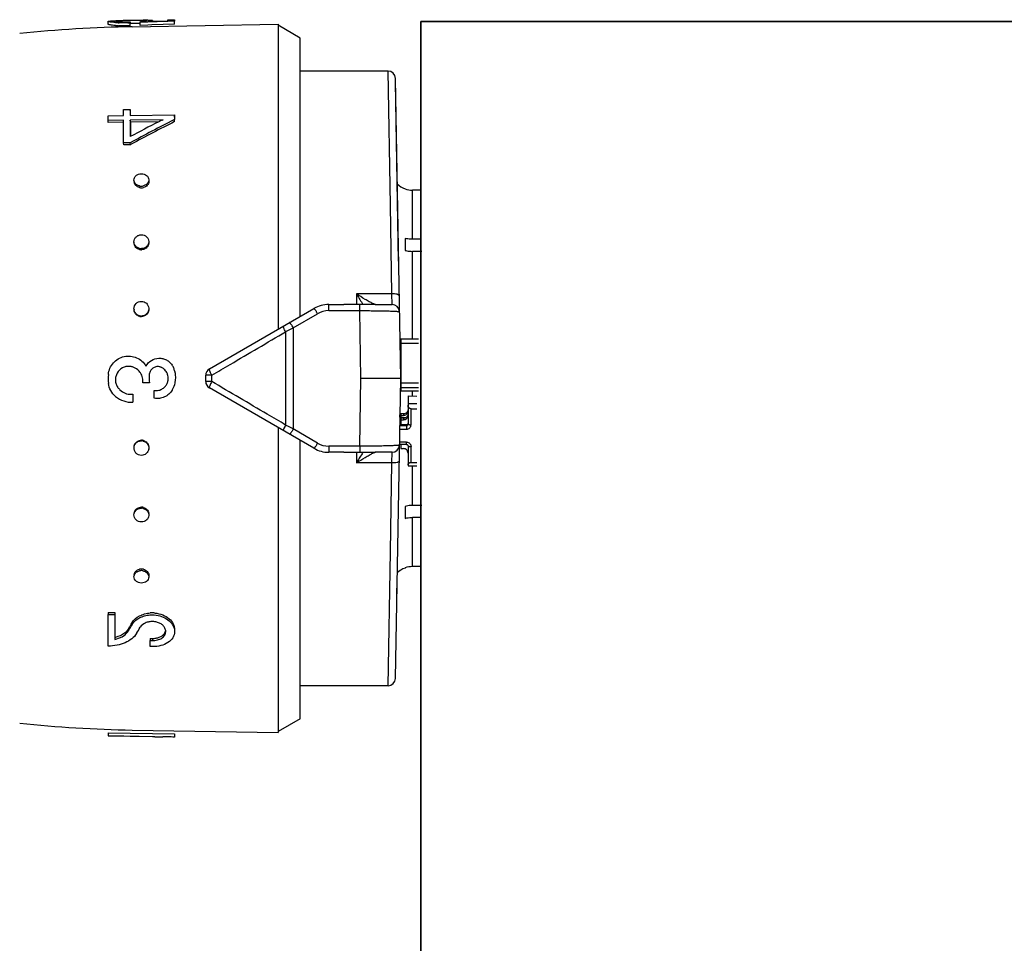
# Model space of a CAD drawing. Header units: millimetres. Extents: x 60394 to 199354, y 20895 to 166073.
# Tile 167 of 256: x 119020 to 119087, y 24418 to 24480. Entities that reach past the tile are written whole.
import ezdxf

# ---------------------------------------------------------------- set-up
doc = ezdxf.new("R2010")
doc.units = ezdxf.units.MM
doc.layers.add('UT_ZAŘÍZENÍ - OT', color=3, linetype='Continuous', lineweight=35)

msp = doc.modelspace()

# ---------------------------------------------------------------- linework, layer by layer
at = {"color": 0, "linetype": 'Continuous'}
for p, q in [((119026.141, 24479.977), (119026.137, 24480.177)), ((119026.774, 24480.223), (119026.788, 24480.224)), ((119026.788, 24480.224), (119026.8, 24480.224)), ((119026.79, 24480.164), (119026.789, 24480.21)), ((119027.703, 24480.237), (119027.581, 24480.235)), ((119027.627, 24480.138), (119027.627, 24480.075)), ((119028.313, 24480.104), (119028.313, 24480.157)), ((119028.743, 24480.12), (119028.313, 24480.104)), ((119028.537, 24480.177), (119028.536, 24480.241)), ((119028.829, 24480.123), (119028.743, 24480.12)), ((119028.824, 24480.172), (119029.127, 24480.181)), ((119030.12, 24480.168), (119028.829, 24480.123)), ((119028.974, 24480.176), (119028.973, 24480.191)), ((119029.127, 24480.181), (119030.186, 24480.215)), ((119029.137, 24480.235), (119029.138, 24480.182)), ((119030.188, 24480.171), (119030.12, 24480.168)), ((119030.186, 24480.283), (119030.636, 24480.291)), ((119030.186, 24480.215), (119030.186, 24480.283)), ((119030.636, 24480.186), (119030.188, 24480.171)), ((119030.636, 24480.291), (119030.636, 24480.186)), ((119030.64, 24479.987), (119030.636, 24480.186)), ((119027.63, 24479.876), (119027.627, 24480.075)), ((119027.704, 24480.037), (119027.629, 24480.036)), ((119027.772, 24479.813), (119037.641, 24479.986)), ((119028.314, 24480.044), (119028.283, 24480.044)), ((119028.316, 24479.905), (119028.313, 24480.104)), ((119028.833, 24479.924), (119028.316, 24479.905)), ((119029.091, 24479.933), (119028.833, 24479.924)), ((119030.64, 24479.987), (119029.091, 24479.933)), ((119037.641, 24479.986), (119037.641, 24459.341)), ((119039.141, 24479.046), (119037.641, 24479.912)), ((119039.141, 24460.207), (119039.141, 24479.046)), ((119045.086, 24476.812), (119039.141, 24476.812)), ((119045.241, 24467.748), (119045.086, 24476.812)), ((119045.941, 24456.012), (119045.586, 24476.321)), ((119045.802, 24463.946), (119045.59, 24476.071)), ((119027.187, 24474.207), (119027.637, 24474.213)), ((119027.187, 24473.801), (119027.187, 24474.207)), ((119027.637, 24474.213), (119027.637, 24473.807)), ((119027.64, 24474.062), (119027.637, 24474.213)), ((119026.137, 24473.788), (119027.187, 24473.801)), ((119026.137, 24473.477), (119026.137, 24473.788)), ((119027.187, 24473.49), (119026.137, 24473.477)), ((119026.141, 24473.333), (119026.137, 24473.477)), ((119027.187, 24471.958), (119027.187, 24473.49)), ((119027.637, 24473.807), (119030.636, 24473.846)), ((119029.851, 24473.524), (119027.637, 24473.496)), ((119027.637, 24473.496), (119027.637, 24472.377)), ((119027.64, 24473.352), (119027.637, 24473.496)), ((119029.796, 24473.496), (119029.851, 24473.524)), ((119030.636, 24473.534), (119030.581, 24473.506)), ((119030.636, 24473.846), (119030.636, 24473.534)), ((119030.64, 24473.699), (119030.636, 24473.846)), ((119030.64, 24473.39), (119030.636, 24473.534)), ((119027.19, 24473.346), (119026.141, 24473.333)), ((119029.558, 24473.376), (119027.64, 24473.352)), ((119027.64, 24473.352), (119027.64, 24472.494)), ((119027.637, 24471.963), (119027.187, 24471.958)), ((119027.19, 24471.827), (119027.187, 24471.958)), ((119027.64, 24471.832), (119027.19, 24471.827)), ((119027.64, 24471.832), (119027.637, 24471.963)), ((119027.693, 24471.86), (119027.64, 24471.832)), ((119046.241, 24468.848), (119046.241, 24468.835)), ((119046.741, 24465.425), (119046.741, 24468.749)), ((119047.311, 24468.749), (119046.741, 24468.749)), ((119045.343, 24461.737), (119045.241, 24467.748)), ((119046.241, 24465.486), (119046.241, 24464.672)), ((119047.359, 24465.425), (119046.741, 24465.425)), ((119046.741, 24458.686), (119046.741, 24464.612)), ((119047.366, 24464.612), (119046.741, 24464.612)), ((119042.941, 24461.737), (119042.941, 24461.003)), ((119045.343, 24461.737), (119042.941, 24461.737)), ((119045.362, 24461.012), (119045.343, 24461.737)), ((119041.071, 24460.597), (119041.071, 24461.012)), ((119041.071, 24461.012), (119042.098, 24461.012)), ((119043.168, 24460.597), (119043.168, 24461.004)), ((119044.204, 24461.012), (119045.362, 24461.012)), ((119032.991, 24456.656), (119040.071, 24460.744)), ((119038.674, 24459.424), (119040.321, 24460.392)), ((119041.071, 24460.597), (119043.168, 24460.597)), ((119043.24, 24456.012), (119043.168, 24460.597)), ((119038.153, 24459.168), (119038.153, 24452.856)), ((119038.674, 24459.424), (119038.674, 24452.6)), ((119045.941, 24458.686), (119045.941, 24455.164)), ((119045.941, 24458.686), (119047.141, 24458.686)), ((119045.941, 24458.402), (119047.141, 24458.402)), ((119032.741, 24455.8), (119032.741, 24456.223)), ((119033.154, 24455.796), (119033.154, 24456.227)), ((119028.927, 24455.709), (119028.477, 24455.709)), ((119043.168, 24451.427), (119043.24, 24456.012)), ((119045.941, 24456.012), (119043.24, 24456.012)), ((119045.586, 24435.703), (119045.941, 24456.012)), ((119045.941, 24455.706), (119047.141, 24455.706)), ((119027.817, 24454.94), (119027.817, 24454.406)), ((119029.247, 24454.668), (119029.247, 24455.203)), ((119040.071, 24451.28), (119032.991, 24455.367)), ((119045.941, 24455.391), (119047.141, 24455.391)), ((119045.941, 24455.164), (119047.141, 24455.164)), ((119046.441, 24454.837), (119046.441, 24452.914)), ((119046.441, 24454.837), (119047.041, 24454.804)), ((119046.741, 24454.821), (119046.741, 24455.164)), ((119046.441, 24454.306), (119047.041, 24454.306)), ((119045.895, 24453.397), (119045.901, 24453.72)), ((119045.941, 24453.608), (119045.941, 24453.363)), ((119046.141, 24453.608), (119045.941, 24453.608)), ((119045.941, 24453.51), (119046.141, 24453.51)), ((119046.141, 24453.608), (119046.141, 24453.51)), ((119046.641, 24452.875), (119046.641, 24453.954)), ((119046.641, 24453.954), (119047.041, 24453.954)), ((119045.885, 24452.816), (119046.341, 24452.816)), ((119045.941, 24452.972), (119045.888, 24452.972)), ((119045.941, 24453.168), (119045.891, 24453.168)), ((119045.894, 24453.363), (119046.304, 24453.363)), ((119045.942, 24453.394), (119045.895, 24453.397)), ((119045.941, 24453.315), (119045.941, 24452.874)), ((119046.141, 24453.315), (119045.941, 24453.315)), ((119045.941, 24453.218), (119046.141, 24453.218)), ((119046.341, 24452.874), (119045.941, 24452.874)), ((119046.141, 24453.315), (119046.141, 24453.218)), ((119046.341, 24452.874), (119046.341, 24452.581)), ((119037.641, 24452.683), (119037.641, 24432.038)), ((119040.321, 24451.631), (119038.674, 24452.6)), ((119045.881, 24452.581), (119046.341, 24452.581)), ((119039.141, 24432.978), (119039.141, 24451.817)), ((119046.341, 24451.537), (119045.862, 24451.537)), ((119046.341, 24451.698), (119045.865, 24451.698)), ((119045.941, 24451.537), (119045.941, 24451.256)), ((119046.341, 24451.537), (119046.341, 24451.698)), ((119041.071, 24451.427), (119041.071, 24451.012)), ((119043.168, 24451.427), (119041.071, 24451.427)), ((119042.098, 24451.012), (119041.071, 24451.012)), ((119042.941, 24451.021), (119042.941, 24450.287)), ((119043.168, 24451.427), (119043.168, 24451.019)), ((119045.362, 24451.012), (119044.204, 24451.012)), ((119045.343, 24450.287), (119045.362, 24451.012)), ((119045.941, 24451.256), (119046.141, 24451.256)), ((119046.441, 24451.443), (119046.441, 24450.089)), ((119046.641, 24450.325), (119046.641, 24451.404)), ((119045.343, 24450.287), (119042.941, 24450.287)), ((119045.241, 24444.276), (119045.343, 24450.287)), ((119046.641, 24450.325), (119047.041, 24450.325)), ((119046.441, 24450.089), (119047.041, 24450.089)), ((119046.741, 24447.412), (119046.741, 24450.089)), ((119046.241, 24447.351), (119046.241, 24446.538)), ((119047.366, 24447.412), (119046.741, 24447.412)), ((119046.741, 24443.275), (119046.741, 24446.599)), ((119047.359, 24446.599), (119046.741, 24446.599)), ((119045.086, 24435.212), (119045.241, 24444.276)), ((119046.241, 24443.189), (119046.241, 24443.176)), ((119047.311, 24443.275), (119046.741, 24443.275)), ((119045.685, 24441.397), (119045.701, 24442.259)), ((119026.141, 24440.171), (119026.137, 24440.04)), ((119026.141, 24440.171), (119026.591, 24440.166)), ((119026.591, 24440.166), (119026.587, 24440.034)), ((119026.137, 24437.897), (119026.137, 24440.04)), ((119026.137, 24440.04), (119026.587, 24440.034)), ((119026.587, 24440.034), (119026.587, 24438.346)), ((119027.734, 24439.435), (119027.762, 24439.482)), ((119027.762, 24439.482), (119027.759, 24439.344)), ((119027.507, 24439.059), (119027.504, 24438.918)), ((119027.617, 24439.106), (119027.646, 24439.154)), ((119028.99, 24438.414), (119028.987, 24438.268)), ((119028.987, 24437.86), (119028.987, 24438.268)), ((119028.987, 24438.268), (119029.137, 24438.266)), ((119028.99, 24438.414), (119029.14, 24438.412)), ((119029.14, 24438.412), (119029.137, 24438.266)), ((119029.137, 24437.858), (119028.987, 24437.86)), ((119045.086, 24435.212), (119039.141, 24435.212)), ((119039.141, 24432.978), (119037.641, 24432.112)), ((119027.772, 24432.21), (119037.641, 24432.038)), ((119026.141, 24432.026), (119026.137, 24431.826)), ((119026.137, 24431.814), (119026.137, 24431.826)), ((119026.137, 24431.826), (119030.636, 24431.748)), ((119029.287, 24431.76), (119026.137, 24431.814)), ((119026.141, 24432.026), (119030.64, 24431.947)), ((119029.287, 24431.756), (119029.287, 24431.76)), ((119029.287, 24431.756), (119029.85, 24431.746)), ((119030.64, 24431.947), (119030.636, 24431.748)), ((119030.64, 24431.937), (119030.636, 24431.737)), ((119030.636, 24431.748), (119030.636, 24431.737))]:
    msp.add_line(p, q, dxfattribs=at)
for centre, radius, start, end in [((119027.405, 24444.489), 35.74, 91.01238, 91.21551), ((119026.933, 24478.428), 1.789, 94.25337, 94.6326), ((119026.989, 24477.659), 2.559, 93.45872, 94.22835), ((119027.453, 24490.166), 10.03, 270.37671, 270.99382), ((119027.864, 24486.565), 6.424, 274.00652, 274.76218), ((119027.95, 24485.523), 5.379, 274.77014, 275.5791), ((119028.386, 24474.963), 5.28, 88.37447, 89.19799), ((119029.246, 24438.134), 42.126, 90.84632, 91.00332), ((119028.961, 24457.235), 23.023, 90.56986, 90.83886), ((119028.861, 24467.031), 13.227, 90.13111, 90.55891), ((119029.343, 24389.827), 90, 91, 95.86353), ((119027.255, 24488.653), 8.577, 265.82558, 266.62577), ((119027.256, 24488.504), 8.626, 265.85586, 266.65073), ((119027.328, 24489.907), 9.833, 266.63176, 267.39596), ((119027.33, 24489.775), 9.899, 266.65673, 267.41559), ((119027.41, 24492.617), 12.544, 270.2757, 270.99142), ((119045.086, 24476.312), 0.5, 1.00273, 90.00005), ((119077.926, 24379.572), 105.191, 116.74897, 118.55954), ((119074.558, 24384.596), 99.533, 116.72558, 116.87901), ((119077.47, 24378.909), 105.923, 116.89327, 118.06457), ((119077.661, 24379.195), 105.279, 116.52799, 118.3353), ((119028.23, 24469.332), 0.34, 181.83857, 189.22993), ((119028.383, 24469.602), 0.578, 257.40046, 263.77919), ((119028.386, 24469.499), 0.583, 257.43846, 263.79562), ((119028.382, 24469.591), 0.567, 263.76903, 270.51539), ((119028.385, 24469.489), 0.572, 263.78497, 270.51556), ((119028.381, 24469.601), 0.577, 270.61415, 283.65474), ((119028.384, 24469.499), 0.582, 270.61233, 283.61615), ((119028.56, 24469.341), 0.33, 0.0012, 1.80344), ((119046.741, 24470.262), 1.5, 226.64917, 250.52878), ((119046.742, 24470.258), 1.509, 250.58004, 269.92942), ((119028.301, 24465.261), 0.415, 180.00363, 182.62681), ((119028.386, 24465.325), 0.529, 255.90699, 262.90203), ((119028.384, 24465.311), 0.515, 262.89641, 270.33517), ((119028.473, 24465.192), 0.417, 351.68515, 359.95596), ((119028.389, 24465.257), 0.533, 255.94846, 262.92018), ((119028.387, 24465.242), 0.519, 262.91395, 270.33539), ((119063.724, 24474.259), 24.264, 211.06983, 212.81472), ((119041.071, 24459.012), 2, 90, 120), ((119059.767, 24471.714), 19.559, 212.83138, 213.19135), ((119045.362, 24460.512), 0.5, 0.9973, 89.99995), ((119028.358, 24460.727), 0.471, 180.01487, 185.18459), ((119028.388, 24460.737), 0.505, 254.94557, 262.29746), ((119028.391, 24460.706), 0.509, 254.989, 262.3166), ((119028.386, 24460.72), 0.488, 262.29512, 270.14263), ((119028.389, 24460.689), 0.492, 262.31359, 270.14288), ((119041.071, 24459.118), 1.479, 90.0293, 120.51258), ((119146.236, 24240.051), 244.324, 116.11937, 116.25551), ((119045.841, 24457.856), 0.0994, 313.59217, 359.98031), ((119045.841, 24457.868), 0.301, 284.00989, 289.44256), ((119027.533, 24455.949), 0.878, 79.26214, 86.10486), ((119027.523, 24455.9), 0.927, 73.07928, 79.21627), ((119029.496, 24456.234), 0.576, 71.25318, 78.39725), ((119029.576, 24456.311), 1.078, 27.84061, 34.02965), ((119029.581, 24456.313), 1.073, 21.6663, 27.84286), ((119028.799, 24456.012), 2.661, 174.20363, 187.38301), ((119027.52, 24455.862), 0.963, 41.07571, 50.01192), ((119027.514, 24455.858), 0.97, 32.46127, 41.04427), ((119031.223, 24456.012), 2.316, 172.81682, 187.51949), ((119029.498, 24456.241), 0.569, 63.84048, 71.25521), ((119029.373, 24456.005), 0.836, 39.13046, 49.82845), ((119029.38, 24456.01), 0.828, 29.69129, 39.12926), ((119029.598, 24456.32), 1.054, 15.21143, 21.66816), ((119028.686, 24456.073), 1.999, 11.83461, 15.19202), ((119033.241, 24456.223), 0.5, 120, 180), ((119045.841, 24456.24), 0.3, 70.55401, 72.35353), ((119029.376, 24456.013), 0.831, 307.97112, 320.9467), ((119029.368, 24456.02), 0.841, 320.92395, 328.11089), ((119029.478, 24455.849), 1.181, 339.47291, 345.3977), ((119033.241, 24455.8), 0.5, 180, 240), ((119027.699, 24456.046), 1.644, 229.79423, 274.1007), ((119027.528, 24455.906), 0.893, 214.11402, 220.95302), ((119027.698, 24456.055), 1.119, 220.98571, 227.22441), ((119027.699, 24456.038), 1.104, 269.87405, 276.1358), ((119029.389, 24455.975), 0.785, 259.56156, 266.77563), ((119029.417, 24455.874), 1.247, 328.36326, 330.5708), ((119029.432, 24455.867), 1.23, 330.55262, 339.45926), ((119046.15, 24453.805), 0.29, 325.94596, 359.95559), ((119146.236, 24671.973), 244.324, 243.74449, 243.88063), ((119028.385, 24451.303), 0.489, 81.95126, 89.79291), ((119028.388, 24451.334), 0.493, 81.96974, 89.79318), ((119028.382, 24451.285), 0.507, 74.61727, 81.95392), ((119028.386, 24451.316), 0.51, 74.66061, 81.97306), ((119041.071, 24452.905), 1.479, 239.48743, 269.97069), ((119045.362, 24451.512), 0.5, 270, 359), ((119046.352, 24451.443), 0.0882, 0.03691, 8.66078), ((119028.406, 24451.294), 0.481, 352.20997, 354.91531), ((119041.071, 24453.012), 2, 240, 270), ((119063.645, 24437.814), 24.171, 147.18194, 148.9335), ((119060.109, 24440.087), 19.968, 146.8123, 147.16491), ((119028.383, 24446.712), 0.516, 82.18024, 89.60747), ((119028.387, 24446.78), 0.52, 82.19776, 89.60771), ((119028.381, 24446.695), 0.533, 75.22208, 82.18643), ((119028.384, 24446.763), 0.537, 75.26335, 82.20456), ((119028.382, 24442.426), 0.574, 89.52764, 102.6205), ((119028.386, 24442.528), 0.579, 90.47615, 102.57666), ((119028.385, 24442.544), 0.563, 89.46365, 90.42767), ((119028.381, 24442.431), 0.569, 82.70603, 89.43816), ((119028.385, 24442.533), 0.574, 82.72194, 89.43835), ((119028.379, 24442.416), 0.584, 76.3765, 82.71678), ((119028.383, 24442.519), 0.588, 76.41423, 82.73319), ((119046.741, 24441.762), 1.5, 109.47122, 133.35083), ((119046.742, 24441.765), 1.509, 90.07058, 109.41996), ((119028.23, 24442.692), 0.34, 170.77007, 178.16143), ((119028.56, 24442.682), 0.33, 358.19656, 359.9988), ((119029.118, 24438.188), 1.949, 89.34777, 93.68224), ((119029.117, 24438.156), 1.981, 84.74512, 89.3338), ((119028.722, 24438.757), 1.129, 136.6726, 142.69573), ((119026.638, 24439.606), 1.027, 315.49883, 321.71461), ((119026.717, 24439.544), 0.927, 321.71489, 328.50896), ((118989.087, 24462.2), 44.921, 328.78337, 329.0635), ((118989.565, 24462.246), 44.466, 328.57088, 328.85214), ((118988.213, 24463.063), 46.046, 328.85211, 329.1259), ((118987.364, 24463.231), 46.929, 329.13232, 329.40315), ((119028.627, 24438.83), 1.009, 142.68913, 149.33475), ((118989.832, 24462.127), 44.808, 328.5423, 329.17295), ((119029.578, 24438.888), 0.458, 358.60453, 6.96692), ((119026.202, 24440.216), 1.908, 281.62893, 285.76186), ((119045.086, 24435.712), 0.5, 270, 359), ((119029.343, 24522.197), 90, 264.13647, 269)]:
    msp.add_arc(centre, radius, start, end, dxfattribs=at)
at = {"color": 0, "linetype": 'Continuous', "extrusion": (0, 0, -1)}
for centre, major_axis, ratio, start_param, end_param in [((119046.641, 24454.189), (0, -0.235), 0.85043, 0, 1.570796), ((119046.641, 24450.168), (0.2, 0), 0.785695, 3.141593, 4.712389)]:
    msp.add_ellipse(centre, major_axis=major_axis, ratio=ratio, start_param=start_param, end_param=end_param, dxfattribs=at)
at = {"color": 0, "linetype": 'Continuous'}
for points, knots in [([(119026.137, 24480.177), (119026.137, 24480.18), (119026.144, 24480.186), (119026.152, 24480.189), (119026.157, 24480.19)], [0, 0, 0, 0, 0.34526, 1, 1, 1, 1]), ([(119026.631, 24480.099), (119026.561, 24480.104), (119026.463, 24480.113), (119026.342, 24480.127), (119026.271, 24480.137), (119026.215, 24480.147), (119026.174, 24480.157), (119026.15, 24480.164), (119026.137, 24480.173), (119026.137, 24480.177)], [0, 0, 0, 0, 0.415889, 0.585993, 0.728367, 0.841268, 0.923827, 0.975949, 1, 1, 1, 1]), ([(119026.157, 24480.19), (119026.161, 24480.191), (119026.18, 24480.197), (119026.201, 24480.2), (119026.217, 24480.202)], [0, 0, 0, 0, 0.194984, 1, 1, 1, 1]), ([(119026.217, 24480.202), (119026.273, 24480.209), (119026.417, 24480.215), (119026.56, 24480.219), (119026.647, 24480.221)], [0, 0, 0, 0, 0.393124, 1, 1, 1, 1]), ([(119026.68, 24480.191), (119026.68, 24480.191), (119026.679, 24480.19), (119026.679, 24480.19), (119026.679, 24480.189)], [0, 0, 0, 0, 0.519614, 1, 1, 1, 1]), ([(119026.679, 24480.189), (119026.679, 24480.188), (119026.684, 24480.184), (119026.701, 24480.178), (119026.739, 24480.17), (119026.8, 24480.162), (119026.85, 24480.158), (119026.878, 24480.155)], [0, 0, 0, 0, 0.026104, 0.078509, 0.271488, 0.580502, 1, 1, 1, 1]), ([(119026.789, 24480.21), (119026.774, 24480.209), (119026.748, 24480.207), (119026.714, 24480.202), (119026.694, 24480.198), (119026.682, 24480.194), (119026.68, 24480.191)], [0, 0, 0, 0, 0.402142, 0.703286, 0.901798, 1, 1, 1, 1]), ([(119027.581, 24480.235), (119027.441, 24480.233), (119027.193, 24480.227), (119026.944, 24480.22), (119026.835, 24480.214)], [0, 0, 0, 0, 0.5608, 1, 1, 1, 1]), ([(119026.878, 24480.155), (119026.921, 24480.152), (119027.135, 24480.138), (119027.349, 24480.135), (119027.519, 24480.136)], [0, 0, 0, 0, 0.202928, 1, 1, 1, 1]), ([(119028.281, 24480.243), (119028.237, 24480.243), (119028.044, 24480.243), (119027.852, 24480.24), (119027.703, 24480.237)], [0, 0, 0, 0, 0.228486, 1, 1, 1, 1]), ([(119028.46, 24480.242), (119028.446, 24480.243), (119028.387, 24480.243), (119028.327, 24480.243), (119028.281, 24480.243)], [0, 0, 0, 0, 0.229978, 1, 1, 1, 1]), ([(119028.473, 24480.17), (119028.51, 24480.174), (119028.576, 24480.181), (119028.652, 24480.192), (119028.697, 24480.201), (119028.719, 24480.207), (119028.732, 24480.212), (119028.739, 24480.217), (119028.739, 24480.219)], [0, 0, 0, 0, 0.416564, 0.727805, 0.840468, 0.923103, 0.975235, 1, 1, 1, 1]), ([(119028.646, 24480.236), (119028.638, 24480.237), (119028.602, 24480.239), (119028.565, 24480.24), (119028.536, 24480.241)], [0, 0, 0, 0, 0.216654, 1, 1, 1, 1]), ([(119028.715, 24480.229), (119028.711, 24480.23), (119028.688, 24480.233), (119028.665, 24480.235), (119028.646, 24480.236)], [0, 0, 0, 0, 0.191517, 1, 1, 1, 1]), ([(119028.739, 24480.219), (119028.739, 24480.222), (119028.729, 24480.227), (119028.721, 24480.228), (119028.715, 24480.229)], [0, 0, 0, 0, 0.306489, 1, 1, 1, 1]), ([(119028.973, 24480.191), (119028.963, 24480.19), (119028.913, 24480.182), (119028.863, 24480.176), (119028.824, 24480.172)], [0, 0, 0, 0, 0.219199, 1, 1, 1, 1]), ([(119028.831, 24480.258), (119028.845, 24480.258), (119028.898, 24480.258), (119028.95, 24480.257), (119028.987, 24480.256)], [0, 0, 0, 0, 0.28218, 1, 1, 1, 1]), ([(119029.137, 24480.235), (119029.137, 24480.23), (119029.118, 24480.222), (119029.09, 24480.213), (119029.037, 24480.202), (119028.997, 24480.195), (119028.973, 24480.191)], [0, 0, 0, 0, 0.080473, 0.272652, 0.58028, 1, 1, 1, 1]), ([(119028.987, 24480.256), (119028.997, 24480.256), (119029.031, 24480.254), (119029.064, 24480.252), (119029.087, 24480.249)], [0, 0, 0, 0, 0.312325, 1, 1, 1, 1]), ([(119029.087, 24480.249), (119029.099, 24480.248), (119029.115, 24480.246), (119029.132, 24480.241), (119029.137, 24480.237), (119029.137, 24480.235)], [0, 0, 0, 0, 0.708486, 0.898996, 1, 1, 1, 1]), ([(119026.633, 24479.9), (119026.564, 24479.905), (119026.466, 24479.914), (119026.345, 24479.928), (119026.274, 24479.938), (119026.219, 24479.947), (119026.177, 24479.957), (119026.154, 24479.965), (119026.141, 24479.973), (119026.141, 24479.977)], [0, 0, 0, 0, 0.416026, 0.586157, 0.728535, 0.841423, 0.923955, 0.976034, 1, 1, 1, 1]), ([(119027.47, 24480.073), (119027.419, 24480.073), (119027.223, 24480.073), (119027.026, 24480.078), (119026.882, 24480.084)], [0, 0, 0, 0, 0.261385, 1, 1, 1, 1]), ([(119027.63, 24479.876), (119027.565, 24479.875), (119027.316, 24479.873), (119027.067, 24479.877), (119026.883, 24479.886)], [0, 0, 0, 0, 0.261104, 1, 1, 1, 1]), ([(119028.283, 24480.044), (119028.239, 24480.043), (119028.046, 24480.043), (119027.853, 24480.04), (119027.704, 24480.037)], [0, 0, 0, 0, 0.228577, 1, 1, 1, 1]), ([(119027.887, 24469.432), (119027.885, 24469.488), (119027.912, 24469.604), (119028.024, 24469.748), (119028.192, 24469.841), (119028.321, 24469.864), (119028.387, 24469.865)], [0, 0, 0, 0, 0.229393, 0.470966, 0.729703, 1, 1, 1, 1]), ([(119028.387, 24469.865), (119028.45, 24469.865), (119028.575, 24469.846), (119028.74, 24469.762), (119028.854, 24469.628), (119028.885, 24469.517), (119028.887, 24469.463)], [0, 0, 0, 0, 0.270385, 0.528616, 0.769944, 1, 1, 1, 1]), ([(119028.887, 24469.463), (119028.888, 24469.415), (119028.869, 24469.316), (119028.816, 24469.231), (119028.783, 24469.194)], [0, 0, 0, 0, 0.488775, 1, 1, 1, 1]), ([(119027.991, 24469.186), (119027.96, 24469.22), (119027.909, 24469.297), (119027.888, 24469.388), (119027.887, 24469.432)], [0, 0, 0, 0, 0.509651, 1, 1, 1, 1]), ([(119028.259, 24468.931), (119028.17, 24468.951), (119028.002, 24469.03), (119027.908, 24469.195), (119027.895, 24469.278)], [0, 0, 0, 0, 0.524629, 1, 1, 1, 1]), ([(119028.257, 24469.038), (119028.231, 24469.044), (119028.133, 24469.073), (119028.042, 24469.13), (119027.991, 24469.186)], [0, 0, 0, 0, 0.260211, 1, 1, 1, 1]), ([(119028.783, 24469.194), (119028.766, 24469.175), (119028.691, 24469.104), (119028.593, 24469.059), (119028.517, 24469.04)], [0, 0, 0, 0, 0.24218, 1, 1, 1, 1]), ([(119028.89, 24469.341), (119028.89, 24469.249), (119028.804, 24469.053), (119028.62, 24468.957), (119028.521, 24468.933)], [0, 0, 0, 0, 0.47302, 1, 1, 1, 1]), ([(119027.887, 24465.261), (119027.887, 24465.322), (119027.915, 24465.446), (119028.026, 24465.602), (119028.192, 24465.704), (119028.322, 24465.729), (119028.387, 24465.729)], [0, 0, 0, 0, 0.241806, 0.488407, 0.741812, 1, 1, 1, 1]), ([(119028.387, 24465.729), (119028.51, 24465.73), (119028.703, 24465.663), (119028.852, 24465.465), (119028.884, 24465.346), (119028.886, 24465.287)], [0, 0, 0, 0, 0.507384, 0.755665, 1, 1, 1, 1]), ([(119046.741, 24465.425), (119046.698, 24465.425), (119046.53, 24465.43), (119046.363, 24465.455), (119046.241, 24465.486)], [0, 0, 0, 0, 0.252472, 1, 1, 1, 1]), ([(119027.954, 24465.028), (119027.944, 24465.044), (119027.909, 24465.111), (119027.89, 24465.186), (119027.887, 24465.242)], [0, 0, 0, 0, 0.253103, 1, 1, 1, 1]), ([(119028.259, 24464.739), (119028.168, 24464.762), (119027.995, 24464.857), (119027.908, 24465.035), (119027.895, 24465.125)], [0, 0, 0, 0, 0.510101, 1, 1, 1, 1]), ([(119028.257, 24464.812), (119028.195, 24464.827), (119028.076, 24464.88), (119027.987, 24464.975), (119027.954, 24465.028)], [0, 0, 0, 0, 0.506643, 1, 1, 1, 1]), ([(119028.848, 24465.089), (119028.819, 24465.022), (119028.726, 24464.9), (119028.589, 24464.832), (119028.517, 24464.813)], [0, 0, 0, 0, 0.492845, 1, 1, 1, 1]), ([(119028.886, 24465.132), (119028.873, 24465.041), (119028.785, 24464.862), (119028.613, 24464.765), (119028.521, 24464.741)], [0, 0, 0, 0, 0.489899, 1, 1, 1, 1]), ([(119028.886, 24465.287), (119028.889, 24465.236), (119028.879, 24465.168), (119028.855, 24465.104), (119028.848, 24465.089)], [0, 0, 0, 0, 0.747031, 1, 1, 1, 1]), ([(119046.241, 24464.672), (119046.281, 24464.662), (119046.445, 24464.627), (119046.614, 24464.612), (119046.741, 24464.612)], [0, 0, 0, 0, 0.247091, 1, 1, 1, 1]), ([(119044.061, 24461.076), (119043.978, 24461.116), (119043.801, 24461.209), (119043.425, 24461.425), (119043.136, 24461.607), (119042.941, 24461.737)], [0, 0, 0, 0, 0.213248, 0.460801, 1, 1, 1, 1]), ([(119045.843, 24461.608), (119045.843, 24461.617), (119045.833, 24461.64), (119045.801, 24461.663), (119045.754, 24461.685), (119045.664, 24461.713), (119045.525, 24461.733), (119045.407, 24461.738), (119045.343, 24461.737)], [0, 0, 0, 0, 0.054454, 0.124226, 0.220024, 0.341181, 0.645763, 1, 1, 1, 1]), ([(119027.887, 24460.727), (119027.887, 24460.853), (119027.995, 24461.117), (119028.259, 24461.222), (119028.387, 24461.223)], [0, 0, 0, 0, 0.49811, 1, 1, 1, 1]), ([(119028.387, 24461.223), (119028.507, 24461.223), (119028.758, 24461.132), (119028.874, 24460.891), (119028.885, 24460.772)], [0, 0, 0, 0, 0.501804, 1, 1, 1, 1]), ([(119043.168, 24461.004), (119042.989, 24461.002), (119042.632, 24461.003), (119042.275, 24461.012), (119042.098, 24461.012)], [0, 0, 0, 0, 0.502804, 1, 1, 1, 1]), ([(119044.204, 24461.012), (119044.125, 24461.012), (119043.779, 24461.011), (119043.434, 24461.007), (119043.168, 24461.004)], [0, 0, 0, 0, 0.230893, 1, 1, 1, 1]), ([(119044.14, 24461.04), (119044.134, 24461.043), (119044.107, 24461.054), (119044.081, 24461.066), (119044.061, 24461.076)], [0, 0, 0, 0, 0.229765, 1, 1, 1, 1]), ([(119044.171, 24461.028), (119044.168, 24461.029), (119044.158, 24461.033), (119044.148, 24461.037), (119044.14, 24461.04)], [0, 0, 0, 0, 0.235586, 1, 1, 1, 1]), ([(119044.23, 24461.012), (119044.222, 24461.012), (119044.202, 24461.017), (119044.183, 24461.023), (119044.171, 24461.028)], [0, 0, 0, 0, 0.393757, 1, 1, 1, 1]), ([(119028.259, 24460.214), (119028.177, 24460.237), (119028.02, 24460.323), (119027.931, 24460.479), (119027.908, 24460.561)], [0, 0, 0, 0, 0.50198, 1, 1, 1, 1]), ([(119028.257, 24460.249), (119028.184, 24460.269), (119028.045, 24460.34), (119027.954, 24460.468), (119027.926, 24460.537)], [0, 0, 0, 0, 0.50114, 1, 1, 1, 1]), ([(119028.869, 24460.601), (119028.846, 24460.519), (119028.757, 24460.362), (119028.6, 24460.273), (119028.517, 24460.25)], [0, 0, 0, 0, 0.49918, 1, 1, 1, 1]), ([(119028.886, 24460.628), (119028.873, 24460.533), (119028.789, 24460.346), (119028.614, 24460.241), (119028.521, 24460.215)], [0, 0, 0, 0, 0.498032, 1, 1, 1, 1]), ([(119040.321, 24460.392), (119040.3, 24460.412), (119040.268, 24460.46), (119040.235, 24460.534), (119040.196, 24460.597), (119040.157, 24460.648), (119040.127, 24460.69), (119040.102, 24460.721), (119040.086, 24460.737), (119040.074, 24460.746), (119040.071, 24460.744)], [0, 0, 0, 0, 0.198142, 0.388892, 0.560134, 0.707991, 0.828678, 0.918542, 0.975091, 1, 1, 1, 1]), ([(119043.168, 24460.597), (119043.344, 24460.598), (119043.689, 24460.598), (119044.19, 24460.595), (119044.651, 24460.589), (119045.001, 24460.582), (119045.248, 24460.574), (119045.405, 24460.568), (119045.539, 24460.562), (119045.651, 24460.555), (119045.739, 24460.547), (119045.802, 24460.54), (119045.84, 24460.533), (119045.857, 24460.527), (119045.862, 24460.522), (119045.862, 24460.521)], [0, 0, 0, 0, 0.195605, 0.383531, 0.55643, 0.707585, 0.773165, 0.831259, 0.881323, 0.92293, 0.955723, 0.979458, 0.994025, 0.997954, 1, 1, 1, 1]), ([(119038.153, 24459.168), (119038.127, 24459.214), (119038.091, 24459.283), (119038.048, 24459.37), (119038.023, 24459.425), (119038.004, 24459.47), (119037.992, 24459.505), (119037.986, 24459.527), (119037.987, 24459.541), (119037.99, 24459.543)], [0, 0, 0, 0, 0.389691, 0.560136, 0.707341, 0.827183, 0.916538, 0.973346, 1, 1, 1, 1]), ([(119038.674, 24459.424), (119038.645, 24459.474), (119038.602, 24459.545), (119038.545, 24459.635), (119038.509, 24459.69), (119038.478, 24459.735), (119038.454, 24459.767), (119038.438, 24459.785), (119038.429, 24459.793), (119038.425, 24459.794), (119038.424, 24459.793)], [0, 0, 0, 0, 0.387648, 0.559336, 0.708365, 0.829964, 0.920373, 0.976704, 0.992026, 1, 1, 1, 1]), ([(119033.154, 24456.227), (119033.569, 24456.472), (119035.236, 24457.452), (119036.902, 24458.432), (119038.153, 24459.168)], [0, 0, 0, 0, 0.249365, 1, 1, 1, 1]), ([(119026.151, 24456.281), (119026.165, 24456.423), (119026.24, 24456.705), (119026.546, 24457.193), (119027.197, 24457.585), (119027.954, 24457.51), (119028.438, 24457.197), (119028.624, 24456.973), (119028.697, 24456.85)], [0, 0, 0, 0, 0.125806, 0.251598, 0.500158, 0.748611, 0.874302, 1, 1, 1, 1]), ([(119027.593, 24456.825), (119027.509, 24456.83), (119027.339, 24456.818), (119027.022, 24456.702), (119026.768, 24456.453), (119026.645, 24456.136), (119026.619, 24455.881), (119026.665, 24455.629), (119026.741, 24455.475), (119026.788, 24455.405)], [0, 0, 0, 0, 0.124702, 0.249421, 0.497433, 0.62303, 0.748788, 0.874419, 1, 1, 1, 1]), ([(119028.697, 24456.85), (119028.784, 24457.002), (119029.04, 24457.265), (119029.479, 24457.394), (119029.831, 24457.362), (119030.082, 24457.272), (119030.303, 24457.122), (119030.42, 24456.987), (119030.47, 24456.914)], [0, 0, 0, 0, 0.249691, 0.498274, 0.623384, 0.748679, 0.874168, 1, 1, 1, 1]), ([(119029.612, 24456.798), (119029.535, 24456.814), (119029.372, 24456.814), (119029.151, 24456.714), (119028.987, 24456.535), (119028.935, 24456.38), (119028.925, 24456.301)], [0, 0, 0, 0, 0.248903, 0.498305, 0.748695, 1, 1, 1, 1]), ([(119028.477, 24455.709), (119028.493, 24455.824), (119028.484, 24456.061), (119028.395, 24456.281), (119028.332, 24456.379)], [0, 0, 0, 0, 0.500135, 1, 1, 1, 1]), ([(119030.082, 24455.576), (119030.121, 24455.638), (119030.183, 24455.775), (119030.215, 24455.996), (119030.191, 24456.218), (119030.135, 24456.357), (119030.099, 24456.421)], [0, 0, 0, 0, 0.249892, 0.499949, 0.75024, 1, 1, 1, 1]), ([(119030.643, 24456.483), (119030.659, 24456.406), (119030.705, 24456.097), (119030.68, 24455.778), (119030.621, 24455.551)], [0, 0, 0, 0, 0.250786, 1, 1, 1, 1]), ([(119033.154, 24456.227), (119033.126, 24456.227), (119033.071, 24456.227), (119032.993, 24456.227), (119032.922, 24456.226), (119032.861, 24456.226), (119032.818, 24456.225), (119032.789, 24456.225), (119032.772, 24456.225), (119032.759, 24456.224), (119032.749, 24456.224), (119032.745, 24456.223), (119032.741, 24456.224), (119032.741, 24456.223)], [0, 0, 0, 0, 0.203374, 0.394866, 0.56769, 0.716771, 0.837685, 0.88646, 0.926896, 0.958626, 0.981467, 0.99529, 1, 1, 1, 1]), ([(119033.154, 24456.227), (119033.125, 24456.279), (119033.075, 24456.374), (119033.017, 24456.502), (119032.987, 24456.591), (119032.981, 24456.637), (119032.986, 24456.654), (119032.991, 24456.656)], [0, 0, 0, 0, 0.377895, 0.69297, 0.905251, 0.965919, 1, 1, 1, 1]), ([(119026.638, 24454.79), (119026.509, 24454.9), (119026.29, 24455.171), (119026.181, 24455.501), (119026.159, 24455.67)], [0, 0, 0, 0, 0.49938, 1, 1, 1, 1]), ([(119033.154, 24455.796), (119033.126, 24455.796), (119033.071, 24455.797), (119032.993, 24455.797), (119032.922, 24455.797), (119032.861, 24455.798), (119032.818, 24455.798), (119032.789, 24455.799), (119032.772, 24455.799), (119032.759, 24455.8), (119032.749, 24455.799), (119032.745, 24455.801), (119032.741, 24455.8), (119032.741, 24455.8)], [0, 0, 0, 0, 0.203374, 0.394866, 0.56769, 0.716771, 0.837685, 0.88646, 0.926896, 0.958626, 0.981467, 0.99529, 1, 1, 1, 1]), ([(119033.154, 24455.796), (119033.125, 24455.745), (119033.075, 24455.649), (119033.017, 24455.521), (119032.987, 24455.433), (119032.981, 24455.386), (119032.986, 24455.37), (119032.991, 24455.367)], [0, 0, 0, 0, 0.377895, 0.69297, 0.905251, 0.965919, 1, 1, 1, 1]), ([(119038.153, 24452.856), (119037.736, 24453.102), (119036.069, 24454.081), (119034.403, 24455.062), (119033.154, 24455.796)], [0, 0, 0, 0, 0.250578, 1, 1, 1, 1]), ([(119026.938, 24455.233), (119027.04, 24455.139), (119027.279, 24454.987), (119027.558, 24454.934), (119027.696, 24454.934)], [0, 0, 0, 0, 0.500561, 1, 1, 1, 1]), ([(119030.479, 24455.22), (119030.416, 24455.119), (119030.261, 24454.933), (119029.956, 24454.736), (119029.606, 24454.64), (119029.364, 24454.646), (119029.247, 24454.668)], [0, 0, 0, 0, 0.249964, 0.499879, 0.749906, 1, 1, 1, 1]), ([(119029.345, 24455.191), (119029.441, 24455.186), (119029.636, 24455.209), (119029.811, 24455.3), (119029.887, 24455.359)], [0, 0, 0, 0, 0.50069, 1, 1, 1, 1]), ([(119046.441, 24453.902), (119046.441, 24453.864), (119046.425, 24453.786), (119046.358, 24453.688), (119046.258, 24453.623), (119046.18, 24453.608), (119046.141, 24453.608)], [0, 0, 0, 0, 0.247784, 0.496832, 0.747734, 1, 1, 1, 1]), ([(119046.141, 24453.51), (119046.189, 24453.51), (119046.288, 24453.534), (119046.364, 24453.602), (119046.391, 24453.642)], [0, 0, 0, 0, 0.501963, 1, 1, 1, 1]), ([(119046.441, 24453.609), (119046.441, 24453.571), (119046.425, 24453.493), (119046.358, 24453.396), (119046.258, 24453.33), (119046.18, 24453.315), (119046.141, 24453.315)], [0, 0, 0, 0, 0.247784, 0.496832, 0.747734, 1, 1, 1, 1]), ([(119046.141, 24453.218), (119046.18, 24453.218), (119046.258, 24453.233), (119046.358, 24453.298), (119046.425, 24453.396), (119046.441, 24453.474), (119046.441, 24453.512)], [0, 0, 0, 0, 0.252266, 0.503168, 0.752216, 1, 1, 1, 1]), ([(119038.153, 24452.856), (119038.127, 24452.809), (119038.091, 24452.741), (119038.048, 24452.654), (119038.023, 24452.599), (119038.004, 24452.554), (119037.992, 24452.518), (119037.986, 24452.497), (119037.987, 24452.483), (119037.99, 24452.481)], [0, 0, 0, 0, 0.389693, 0.560138, 0.707342, 0.827185, 0.916539, 0.973347, 1, 1, 1, 1]), ([(119046.341, 24452.874), (119046.352, 24452.874), (119046.376, 24452.879), (119046.408, 24452.897), (119046.431, 24452.925), (119046.438, 24452.948), (119046.44, 24452.959)], [0, 0, 0, 0, 0.251925, 0.502849, 0.751924, 1, 1, 1, 1]), ([(119046.341, 24452.816), (119046.354, 24452.816), (119046.38, 24452.821), (119046.413, 24452.843), (119046.435, 24452.875), (119046.441, 24452.901), (119046.441, 24452.914)], [0, 0, 0, 0, 0.252236, 0.503168, 0.752245, 1, 1, 1, 1]), ([(119046.341, 24452.581), (119046.38, 24452.581), (119046.458, 24452.596), (119046.558, 24452.661), (119046.625, 24452.759), (119046.641, 24452.837), (119046.641, 24452.875)], [0, 0, 0, 0, 0.252255, 0.503168, 0.752226, 1, 1, 1, 1]), ([(119046.441, 24452.914), (119046.441, 24452.911), (119046.444, 24452.906), (119046.45, 24452.902), (119046.459, 24452.897), (119046.476, 24452.891), (119046.501, 24452.886), (119046.531, 24452.881), (119046.578, 24452.876), (119046.615, 24452.875), (119046.641, 24452.875)], [0, 0, 0, 0, 0.040706, 0.069574, 0.105554, 0.199505, 0.321626, 0.468167, 0.634164, 1, 1, 1, 1]), ([(119038.674, 24452.6), (119038.645, 24452.55), (119038.602, 24452.478), (119038.545, 24452.389), (119038.509, 24452.333), (119038.478, 24452.289), (119038.454, 24452.257), (119038.438, 24452.238), (119038.429, 24452.231), (119038.425, 24452.23), (119038.424, 24452.23)], [0, 0, 0, 0, 0.387648, 0.559336, 0.708365, 0.829964, 0.920373, 0.976704, 0.992026, 1, 1, 1, 1]), ([(119027.908, 24451.463), (119027.931, 24451.545), (119028.02, 24451.7), (119028.177, 24451.787), (119028.259, 24451.809)], [0, 0, 0, 0, 0.49802, 1, 1, 1, 1]), ([(119027.926, 24451.486), (119027.954, 24451.556), (119028.045, 24451.683), (119028.184, 24451.755), (119028.257, 24451.774)], [0, 0, 0, 0, 0.49886, 1, 1, 1, 1]), ([(119028.517, 24451.774), (119028.6, 24451.751), (119028.757, 24451.662), (119028.846, 24451.505), (119028.869, 24451.422)], [0, 0, 0, 0, 0.50082, 1, 1, 1, 1]), ([(119028.521, 24451.808), (119028.614, 24451.783), (119028.789, 24451.678), (119028.873, 24451.491), (119028.886, 24451.396)], [0, 0, 0, 0, 0.501968, 1, 1, 1, 1]), ([(119040.321, 24451.631), (119040.3, 24451.611), (119040.268, 24451.563), (119040.235, 24451.489), (119040.196, 24451.426), (119040.157, 24451.375), (119040.127, 24451.334), (119040.102, 24451.303), (119040.086, 24451.286), (119040.074, 24451.278), (119040.071, 24451.28)], [0, 0, 0, 0, 0.198108, 0.388908, 0.560156, 0.708001, 0.828682, 0.918545, 0.975091, 1, 1, 1, 1]), ([(119045.862, 24451.503), (119045.862, 24451.501), (119045.857, 24451.497), (119045.84, 24451.491), (119045.802, 24451.484), (119045.739, 24451.476), (119045.651, 24451.469), (119045.539, 24451.462), (119045.405, 24451.455), (119045.248, 24451.449), (119045.001, 24451.442), (119044.651, 24451.435), (119044.19, 24451.429), (119043.689, 24451.426), (119043.344, 24451.426), (119043.168, 24451.427)], [0, 0, 0, 0, 0.002046, 0.005975, 0.020542, 0.044277, 0.07707, 0.118677, 0.168741, 0.226835, 0.292415, 0.44357, 0.616469, 0.804395, 1, 1, 1, 1]), ([(119046.341, 24451.698), (119046.38, 24451.698), (119046.458, 24451.683), (119046.558, 24451.617), (119046.625, 24451.52), (119046.641, 24451.442), (119046.641, 24451.404)], [0, 0, 0, 0, 0.252255, 0.503168, 0.752226, 1, 1, 1, 1]), ([(119046.341, 24451.537), (119046.353, 24451.537), (119046.377, 24451.533), (119046.409, 24451.514), (119046.431, 24451.488), (119046.438, 24451.467), (119046.44, 24451.456)], [0, 0, 0, 0, 0.26767, 0.525516, 0.768461, 1, 1, 1, 1]), ([(119028.387, 24450.801), (119028.318, 24450.801), (119028.18, 24450.831), (119028.008, 24450.952), (119027.901, 24451.133), (119027.883, 24451.272), (119027.889, 24451.339)], [0, 0, 0, 0, 0.25144, 0.501784, 0.751362, 1, 1, 1, 1]), ([(119028.882, 24451.229), (119028.874, 24451.171), (119028.837, 24451.056), (119028.724, 24450.914), (119028.566, 24450.823), (119028.446, 24450.801), (119028.387, 24450.801)], [0, 0, 0, 0, 0.249231, 0.498303, 0.748586, 1, 1, 1, 1]), ([(119042.098, 24451.012), (119042.275, 24451.012), (119042.632, 24451.02), (119042.989, 24451.021), (119043.168, 24451.019)], [0, 0, 0, 0, 0.497196, 1, 1, 1, 1]), ([(119042.941, 24450.287), (119043.136, 24450.416), (119043.425, 24450.598), (119043.801, 24450.814), (119043.978, 24450.908), (119044.061, 24450.948)], [0, 0, 0, 0, 0.539199, 0.786752, 1, 1, 1, 1]), ([(119043.168, 24451.019), (119043.259, 24451.018), (119043.605, 24451.015), (119043.95, 24451.012), (119044.204, 24451.012)], [0, 0, 0, 0, 0.264643, 1, 1, 1, 1]), ([(119044.061, 24450.948), (119044.091, 24450.962), (119044.142, 24450.985), (119044.194, 24451.005), (119044.216, 24451.01)], [0, 0, 0, 0, 0.595054, 1, 1, 1, 1]), ([(119044.216, 24451.01), (119044.217, 24451.01), (119044.222, 24451.011), (119044.227, 24451.012), (119044.23, 24451.012)], [0, 0, 0, 0, 0.289793, 1, 1, 1, 1]), ([(119046.441, 24450.962), (119046.441, 24451), (119046.425, 24451.078), (119046.358, 24451.176), (119046.258, 24451.241), (119046.18, 24451.256), (119046.141, 24451.256)], [0, 0, 0, 0, 0.247784, 0.496832, 0.747734, 1, 1, 1, 1]), ([(119046.441, 24451.443), (119046.441, 24451.44), (119046.444, 24451.435), (119046.45, 24451.431), (119046.459, 24451.426), (119046.476, 24451.42), (119046.501, 24451.414), (119046.531, 24451.41), (119046.578, 24451.405), (119046.615, 24451.404), (119046.641, 24451.404)], [0, 0, 0, 0, 0.040706, 0.069574, 0.105554, 0.199505, 0.321626, 0.468167, 0.634164, 1, 1, 1, 1]), ([(119045.843, 24450.416), (119045.843, 24450.406), (119045.833, 24450.384), (119045.801, 24450.36), (119045.754, 24450.338), (119045.664, 24450.311), (119045.525, 24450.29), (119045.407, 24450.286), (119045.343, 24450.287)], [0, 0, 0, 0, 0.054452, 0.124207, 0.219995, 0.341151, 0.645741, 1, 1, 1, 1]), ([(119027.887, 24446.781), (119027.89, 24446.837), (119027.909, 24446.913), (119027.944, 24446.979), (119027.954, 24446.995)], [0, 0, 0, 0, 0.746897, 1, 1, 1, 1]), ([(119027.895, 24446.899), (119027.908, 24446.988), (119027.995, 24447.167), (119028.168, 24447.261), (119028.259, 24447.284)], [0, 0, 0, 0, 0.489899, 1, 1, 1, 1]), ([(119027.954, 24446.995), (119027.987, 24447.049), (119028.076, 24447.143), (119028.195, 24447.196), (119028.257, 24447.212)], [0, 0, 0, 0, 0.493357, 1, 1, 1, 1]), ([(119028.517, 24447.21), (119028.589, 24447.191), (119028.726, 24447.124), (119028.819, 24447.001), (119028.848, 24446.935)], [0, 0, 0, 0, 0.507155, 1, 1, 1, 1]), ([(119028.521, 24447.283), (119028.613, 24447.259), (119028.785, 24447.162), (119028.873, 24446.982), (119028.886, 24446.892)], [0, 0, 0, 0, 0.510101, 1, 1, 1, 1]), ([(119028.848, 24446.935), (119028.855, 24446.919), (119028.879, 24446.856), (119028.889, 24446.787), (119028.886, 24446.737)], [0, 0, 0, 0, 0.252969, 1, 1, 1, 1]), ([(119046.741, 24447.412), (119046.698, 24447.412), (119046.53, 24447.407), (119046.363, 24447.382), (119046.241, 24447.351)], [0, 0, 0, 0, 0.252472, 1, 1, 1, 1]), ([(119028.387, 24446.294), (119028.32, 24446.295), (119028.187, 24446.321), (119028.018, 24446.428), (119027.908, 24446.591), (119027.884, 24446.719), (119027.887, 24446.781)], [0, 0, 0, 0, 0.258416, 0.511779, 0.758272, 1, 1, 1, 1]), ([(119028.886, 24446.737), (119028.884, 24446.678), (119028.852, 24446.558), (119028.703, 24446.361), (119028.51, 24446.293), (119028.387, 24446.294)], [0, 0, 0, 0, 0.244335, 0.492616, 1, 1, 1, 1]), ([(119046.241, 24446.538), (119046.281, 24446.548), (119046.445, 24446.584), (119046.614, 24446.599), (119046.741, 24446.599)], [0, 0, 0, 0, 0.247091, 1, 1, 1, 1]), ([(119027.887, 24442.592), (119027.888, 24442.636), (119027.909, 24442.726), (119027.96, 24442.804), (119027.991, 24442.838)], [0, 0, 0, 0, 0.490349, 1, 1, 1, 1]), ([(119027.895, 24442.746), (119027.908, 24442.828), (119028.002, 24442.994), (119028.17, 24443.073), (119028.259, 24443.093)], [0, 0, 0, 0, 0.475371, 1, 1, 1, 1]), ([(119027.991, 24442.838), (119028.007, 24442.856), (119028.083, 24442.926), (119028.181, 24442.969), (119028.257, 24442.986)], [0, 0, 0, 0, 0.241743, 1, 1, 1, 1]), ([(119028.517, 24442.983), (119028.543, 24442.977), (119028.641, 24442.946), (119028.732, 24442.887), (119028.783, 24442.83)], [0, 0, 0, 0, 0.259523, 1, 1, 1, 1]), ([(119028.521, 24443.091), (119028.62, 24443.067), (119028.804, 24442.971), (119028.89, 24442.774), (119028.89, 24442.682)], [0, 0, 0, 0, 0.52698, 1, 1, 1, 1]), ([(119028.783, 24442.83), (119028.816, 24442.793), (119028.869, 24442.708), (119028.888, 24442.609), (119028.887, 24442.561)], [0, 0, 0, 0, 0.511225, 1, 1, 1, 1]), ([(119028.387, 24442.159), (119028.321, 24442.16), (119028.192, 24442.183), (119028.024, 24442.276), (119027.912, 24442.419), (119027.885, 24442.536), (119027.887, 24442.592)], [0, 0, 0, 0, 0.270297, 0.529034, 0.770607, 1, 1, 1, 1]), ([(119028.887, 24442.561), (119028.885, 24442.507), (119028.854, 24442.396), (119028.74, 24442.262), (119028.575, 24442.178), (119028.45, 24442.158), (119028.387, 24442.159)], [0, 0, 0, 0, 0.230056, 0.471384, 0.729615, 1, 1, 1, 1]), ([(119027.762, 24439.482), (119027.876, 24439.673), (119028.159, 24439.911), (119028.606, 24440.082), (119028.862, 24440.125), (119028.993, 24440.133)], [0, 0, 0, 0, 0.464053, 0.726092, 1, 1, 1, 1]), ([(119029.299, 24440.129), (119029.479, 24440.112), (119029.826, 24440.032), (119030.267, 24439.78), (119030.569, 24439.426), (119030.643, 24439.137), (119030.64, 24439.002)], [0, 0, 0, 0, 0.285569, 0.551478, 0.78834, 1, 1, 1, 1]), ([(119027.901, 24439.532), (119028.048, 24439.688), (119028.341, 24439.869), (119028.778, 24439.987), (119029.016, 24440.006), (119029.137, 24440.005)], [0, 0, 0, 0, 0.473959, 0.733478, 1, 1, 1, 1]), ([(119029.983, 24439.108), (119029.951, 24439.172), (119029.859, 24439.295), (119029.664, 24439.433), (119029.426, 24439.526), (119029.164, 24439.564), (119028.899, 24439.543), (119028.588, 24439.448), (119028.387, 24439.294), (119028.31, 24439.165)], [0, 0, 0, 0, 0.110355, 0.232071, 0.363298, 0.500079, 0.636986, 0.768855, 1, 1, 1, 1]), ([(119029.137, 24440.005), (119029.305, 24440.003), (119029.635, 24439.957), (119030.08, 24439.769), (119030.424, 24439.483), (119030.566, 24439.233), (119030.603, 24439.106)], [0, 0, 0, 0, 0.276815, 0.541296, 0.783329, 1, 1, 1, 1]), ([(119026.591, 24438.492), (119026.668, 24438.508), (119026.951, 24438.584), (119027.221, 24438.733), (119027.371, 24438.886)], [0, 0, 0, 0, 0.269283, 1, 1, 1, 1]), ([(119026.721, 24438.379), (119026.885, 24438.426), (119027.187, 24438.555), (119027.425, 24438.789), (119027.504, 24438.918)], [0, 0, 0, 0, 0.53047, 1, 1, 1, 1]), ([(119029.137, 24438.266), (119029.251, 24438.264), (119029.473, 24438.29), (119029.766, 24438.414), (119029.978, 24438.615), (119030.034, 24438.793), (119030.036, 24438.876)], [0, 0, 0, 0, 0.288289, 0.554647, 0.788959, 1, 1, 1, 1]), ([(119030.636, 24438.861), (119030.634, 24438.792), (119030.611, 24438.651), (119030.487, 24438.381), (119030.185, 24438.097), (119029.696, 24437.897), (119029.327, 24437.856), (119029.137, 24437.858)], [0, 0, 0, 0, 0.104904, 0.212347, 0.445391, 0.711352, 1, 1, 1, 1]), ([(119029.932, 24438.729), (119029.945, 24438.745), (119029.99, 24438.81), (119030.021, 24438.886), (119030.032, 24438.944)], [0, 0, 0, 0, 0.259352, 1, 1, 1, 1]), ([(119030.033, 24438.943), (119030.031, 24438.957), (119030.022, 24439.014), (119030.002, 24439.069), (119029.983, 24439.108)], [0, 0, 0, 0, 0.245195, 1, 1, 1, 1]), ([(119030.603, 24439.106), (119030.609, 24439.086), (119030.629, 24439.006), (119030.638, 24438.923), (119030.636, 24438.861)], [0, 0, 0, 0, 0.254201, 1, 1, 1, 1]), ([(119028.055, 24438.743), (119027.972, 24438.607), (119027.739, 24438.355), (119027.28, 24438.088), (119026.731, 24437.928), (119026.338, 24437.895), (119026.137, 24437.897)], [0, 0, 0, 0, 0.219385, 0.461046, 0.724092, 1, 1, 1, 1]), ([(119029.14, 24438.412), (119029.22, 24438.411), (119029.378, 24438.424), (119029.66, 24438.5), (119029.849, 24438.622), (119029.932, 24438.729)], [0, 0, 0, 0, 0.273822, 0.536871, 1, 1, 1, 1]), ([(119030.636, 24431.737), (119030.484, 24431.74), (119030.221, 24431.743), (119029.959, 24431.745), (119029.849, 24431.746)], [0, 0, 0, 0, 0.581949, 1, 1, 1, 1])]:
    msp.add_open_spline(points, degree=3, knots=knots, dxfattribs=at)
for points in [[(119028.517, 24464.813), (119028.475, 24464.802), (119028.431, 24464.796), (119028.387, 24464.796)], [(119028.521, 24464.741), (119028.478, 24464.73), (119028.434, 24464.724), (119028.39, 24464.723)], [(119027.926, 24460.537), (119027.906, 24460.584), (119027.893, 24460.634), (119027.889, 24460.684)], [(119028.517, 24460.25), (119028.475, 24460.238), (119028.431, 24460.232), (119028.387, 24460.232)], [(119028.521, 24460.215), (119028.479, 24460.204), (119028.434, 24460.197), (119028.39, 24460.197)], [(119028.885, 24460.772), (119028.89, 24460.715), (119028.884, 24460.656), (119028.869, 24460.601)], [(119028.139, 24456.6), (119028.038, 24456.684), (119027.919, 24456.749), (119027.793, 24456.787)], [(119029.913, 24456.644), (119029.863, 24456.686), (119029.807, 24456.723), (119029.749, 24456.752)], [(119027.889, 24451.339), (119027.893, 24451.39), (119027.906, 24451.44), (119027.926, 24451.486)], [(119028.257, 24451.774), (119028.299, 24451.786), (119028.343, 24451.792), (119028.387, 24451.792)], [(119028.259, 24451.809), (119028.302, 24451.821), (119028.346, 24451.827), (119028.39, 24451.826)], [(119028.869, 24451.422), (119028.884, 24451.367), (119028.89, 24451.309), (119028.885, 24451.252)], [(119028.257, 24447.212), (119028.299, 24447.223), (119028.343, 24447.228), (119028.387, 24447.228)], [(119028.259, 24447.284), (119028.302, 24447.295), (119028.346, 24447.3), (119028.39, 24447.3)]]:
    msp.add_open_spline(points, degree=3, dxfattribs=at)
at = {"layer": 'UT_ZAŘÍZENÍ - OT', "linetype": 'Continuous'}
for p, q in [((119047.311, 24480.171), (119047.311, 23980.171)), ((119747.311, 24480.171), (119047.311, 24480.171))]:
    msp.add_line(p, q, dxfattribs=at)

doc.saveas('drawing.dxf')
